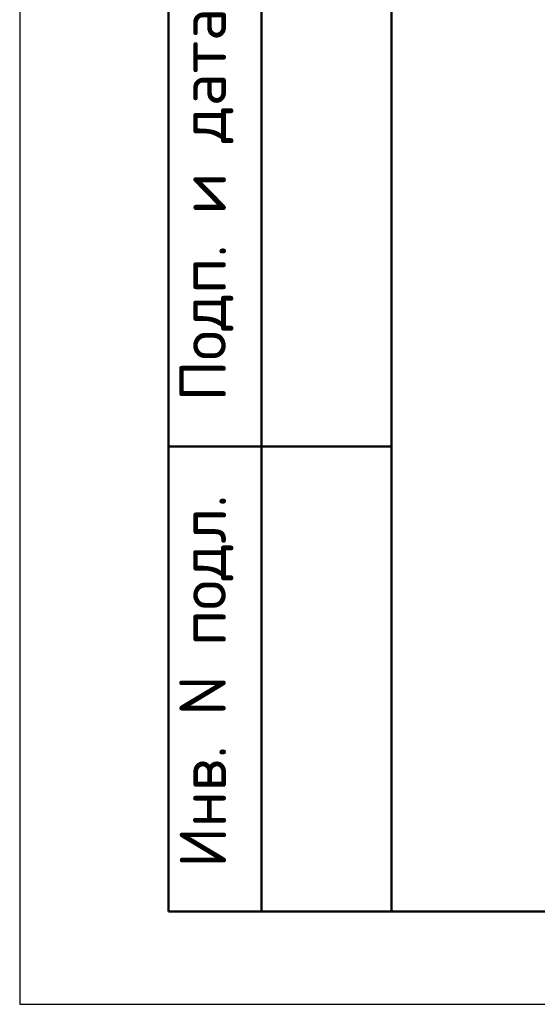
# Model space of a CAD drawing. Header units: millimetres. Extents: x 0 to 50400, y 0 to 35640.
# Tile 1 of 52: x 0 to 3341, y 0 to 6355. Entities that reach past the tile are written whole.
import ezdxf

# ---------------------------------------------------------------- set-up
doc = ezdxf.new("R2010")
doc.units = ezdxf.units.MM
doc.layers.add('Standard', color=7, linetype='Continuous', lineweight=25)
doc.styles.add('ISOCPEUR', font='txt')

msp = doc.modelspace()

# ---------------------------------------------------------------- linework, layer by layer
at = {"layer": 'Standard', "color": 7, "linetype": 'Continuous', "lineweight": 25, "transparency": 33554687}
msp.add_line((2400, 35040), (2400, 1269.9), dxfattribs=at)
at = {"layer": 'Standard', "color": 7, "linetype": 'Continuous', "lineweight": 50, "transparency": 33554687}
for p, q in [((960, 600), (960, 10800)), ((960, 600), (960, 10800)), ((1560, 600), (1560, 10800)), ((960, 3600), (2400, 3600)), ((2400, 600), (960, 600))]:
    msp.add_line(p, q, dxfattribs=at)
at = {"layer": 'Standard', "color": 7, "linetype": 'Continuous', "lineweight": 25, "transparency": 33554687}
msp.add_lwpolyline([(0, 0), (50400, 0), (50400, 35640), (0, 35640), (0, 0)], close=True, dxfattribs=at)
at = {"layer": 'Standard', "color": 7, "linetype": 'Continuous', "lineweight": 50, "transparency": 33554687}
msp.add_lwpolyline([(2400, 35040), (49800, 35040), (49800, 600), (2400, 600), (2400, 35040)], close=True, dxfattribs=at)

# ---------------------------------------------------------------- texts
at = {"layer": 'Standard', "color": 7, "linetype": 'Continuous', "lineweight": 50, "transparency": 33554687, "char_height": 300, "attachment_point": 7, "rotation": 90, "style": 'ISOCPEUR'}
for s, insert, width in [('\\A1;{\\fISOCPEUR|i0|b0;\\H300.000000;\\W1.000000;\\C7;Подп. и дата}\\P', (1379.2, 3890.6), 2636.471), ('\\A1;{\\fISOCPEUR|i0|b0;\\H300.000000;\\W1.000000;\\C7;Инв. N подл.}\\P', (1379.2, 880.8), 2426.154)]:
    msp.add_mtext(s, dxfattribs=dict(at, insert=insert, width=width))

doc.saveas('drawing.dxf')
